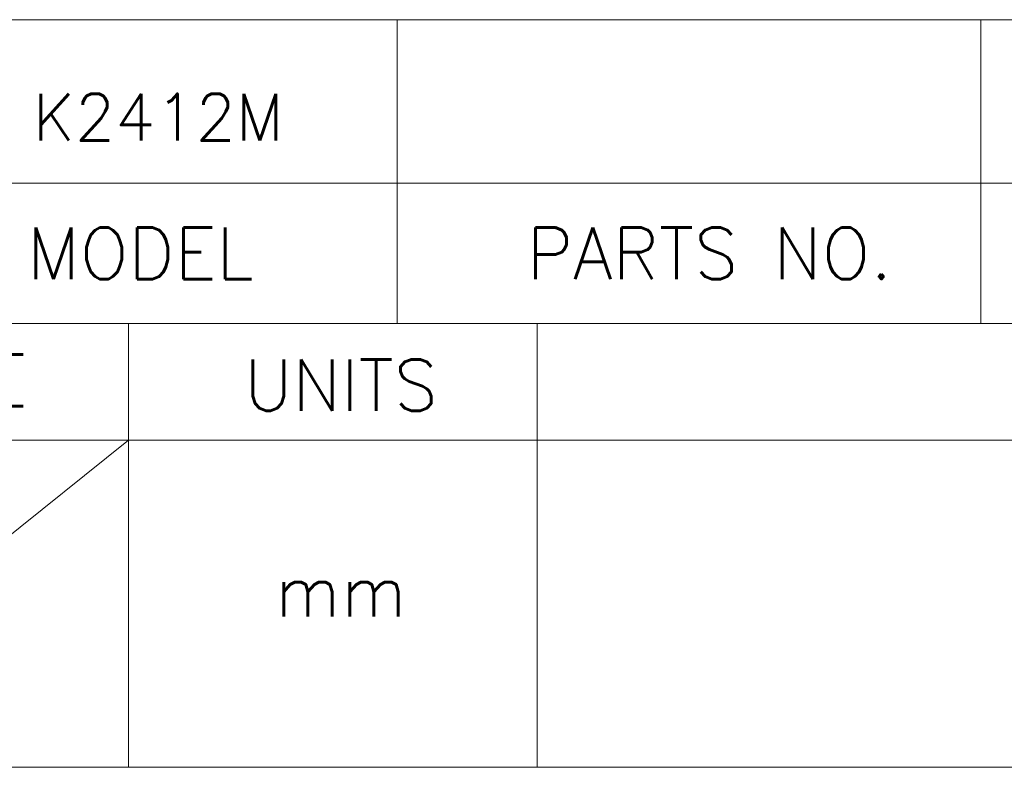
# Model space of a CAD drawing. Header units: millimetres. Extents: x 4497 to 11741, y 5958 to 12619.
# Tile 6 of 256: x 4547 to 4593, y 5993 to 6028. Entities that reach past the tile are written whole.
import ezdxf
from ezdxf.enums import TextEntityAlignment as Align

# ---------------------------------------------------------------- set-up
doc = ezdxf.new("R2010")
doc.units = ezdxf.units.MM
doc.header["$LTSCALE"] = 0.8
doc.layers.get('0').update_dxf_attribs({"linetype": 'CONTINUOUS', "lineweight": 0})
doc.layers.add('2', color=3, linetype='CONTINUOUS', lineweight=0)
doc.styles.add('S', font='SIMPLEX')

msp = doc.modelspace()

# ---------------------------------------------------------------- linework, layer by layer
at = {"lineweight": 0}
for p, q in [((4716.717, 6027.78), (4532.729, 6027.78)), ((4564.489, 6013.543), (4564.489, 6027.78)), ((4591.868, 6013.543), (4591.868, 6027.78)), ((4716.717, 6020.114), (4532.729, 6020.114)), ((4716.717, 6013.543), (4532.729, 6013.543)), ((4551.895, 5992.735), (4551.895, 6013.543)), ((4571.06, 5992.735), (4571.06, 6013.543)), ((4651.007, 6008.067), (4532.729, 6008.067)), ((4532.729, 5992.735), (4551.895, 6008.067)), ((4716.717, 5992.735), (4532.729, 5992.735))]:
    msp.add_line(p, q, dxfattribs=at)

# ---------------------------------------------------------------- texts
at = {"lineweight": 0, "style": 'S'}
for s, p in [('MODEL', (4552.45, 6016.828)), ('PARTS NO.', (4579.137, 6016.828)), ('SCALE', (4542.243, 6010.873)), ('UNITS', (4561.853, 6010.654)), ('mm', (4561.853, 6001.012))]:
    msp.add_text(s, height=2.4094, dxfattribs=at).set_placement(p, align=Align.MIDDLE)
at = {"layer": '2', "lineweight": 0, "style": 'S'}
msp.add_text('K2412M', height=2.2, dxfattribs=at).set_placement((4553.289, 6023.212), align=Align.MIDDLE)

doc.saveas('drawing.dxf')
